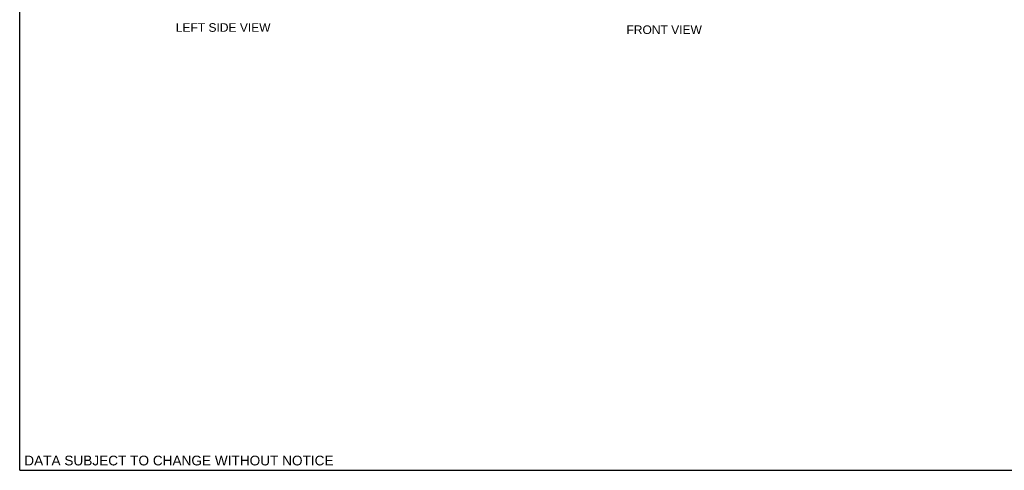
# Model space of a CAD drawing. Header units: inches. Extents: x 0 to 77.3, y 0 to 50.
# Tile 1 of 48: x 0 to 39, y 0 to 17.9. Entities that reach past the tile are written whole.
import ezdxf

# ---------------------------------------------------------------- set-up
doc = ezdxf.new("R2010")
doc.units = ezdxf.units.IN
doc.header["$LTSCALE"] = 4.25
doc.header["$MEASUREMENT"] = 0
doc.layers.get('0').update_dxf_attribs({"linetype": 'CONTINUOUS'})
doc.layers.add('DIMENSIONS', color=7, linetype='CONTINUOUS')
doc.styles.get("Standard").update_dxf_attribs({"font": 'arial.ttf'})

msp = doc.modelspace()

# ---------------------------------------------------------------- linework, layer by layer
at = {"color": 7, "linetype": 'Continuous'}
for q in [(0, 50), (77.272727, 0)]:
    msp.add_line((0, 0), q, dxfattribs=at)

# ---------------------------------------------------------------- texts
at = {"layer": 'DIMENSIONS', "color": 2, "linetype": 'Continuous', "attachment_point": 2, "line_spacing_factor": 0.9}
for s, insert, char_height, width in [('LEFT SIDE VIEW', (8.068019, 17.726452), 0.34090909, 3.74873268), ('FRONT VIEW', (25.555168, 17.63821), 0.3409091, 2.98327138), ('DATA SUBJECT TO CHANGE WITHOUT NOTICE', (6.313503, 0.580452), 0.38636364, 12.2401149)]:
    msp.add_mtext(s, dxfattribs=dict(at, insert=insert, char_height=char_height, width=width))

doc.saveas('drawing.dxf')
